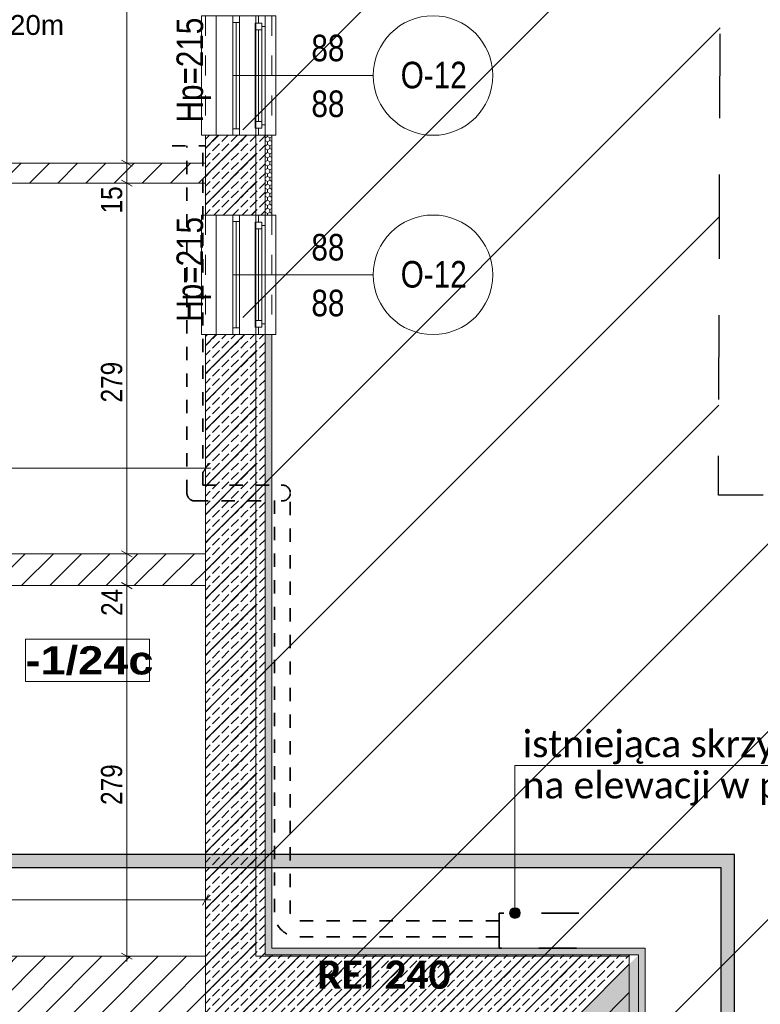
# Model space of a CAD drawing. Header units: centimetres. Extents: x 18292 to 3593338517, y 11794 to 62103.
# Tile 122 of 147: x 1796685300 to 1796685858, y 55784 to 56526. Entities that reach past the tile are written whole.
import ezdxf

# ---------------------------------------------------------------- set-up
doc = ezdxf.new("R2010")
doc.units = ezdxf.units.CM
doc.header["$MEASUREMENT"] = 0
for name, pattern in [('1 LINIA PRZERYWANA', [30, 15, -15]), ('Dashed', [56.444445, 28.222222, -28.222222]), ('Dashed-002', [20, 10, -10]), ('Long Dashed', [105.83333, 63.499999, -42.333331])]:
    doc.linetypes.add(name, pattern=pattern)
for name, color, linetype in [('410-Fundamenty', 7, 'Continuous'), ('499-Wymiary i opisy', 7, 'Continuous'), ('__PROJEKTOWANE', 7, 'Continuous'), ('__PROJEKTOWANE_WYPOSAŻENIE', 7, 'Continuous'), ('MF-NR', 7, 'Continuous'), ('MF_KRESKOWANIE', 7, 'Continuous'), ('MF_NR', 7, 'Continuous'), ('MF_OKNA', 7, 'Continuous'), ('MF_OKNA opisy', 7, 'Continuous'), ('MF_OPISY', 7, 'Continuous'), ('MF_SCIANY_KONSTR', 7, 'Continuous')]:
    doc.layers.add(name, color=color, linetype=linetype)
doc.styles.add('GENERATED_STYLE_2', font='txt')
doc.styles.add('GENERATED_STYLE_4', font='txt')
doc.styles.add('GENERATED_STYLE_5', font='txt')
doc.styles.add('GENERATED_STYLE_7', font='txt')
doc.styles.add('GENERATED_STYLE_8', font='txt')
doc.dimstyles.new('GENERATED_STYLE__1', dxfattribs={"dimtxt": 16, "dimasz": 6.08, "dimexe": 0.18, "dimexo": 0.0625, "dimgap": 0.09, "dimtad": 1, "dimtih": 1, "dimtoh": 1, "dimdec": 0, "dimzin": 0, "dimdsep": 46, "dimtxsty": 'GENERATED_STYLE_4', "dimblk": 'ARROWHEAD_2', "dimblk1": 'ARROWHEAD_2', "dimblk2": 'ARROWHEAD_2', "dimcen": 0.09, "dimse1": 1, "dimse2": 1, "dimclrd": 7, "dimclre": 7, "dimclrt": 7, "dimadec": 0, "dimazin": 0, "dimtfac": 1, "dimtdec": 4, "dimtmove": 0, "dimatfit": 3, "dimfxl": 0, "dimtolj": 1, "dimtzin": 0, "dimarcsym": 0})
doc.dimstyles.new('GENERATED_STYLE__2', dxfattribs={"dimtxt": 16, "dimasz": 6.08, "dimexe": 0.18, "dimexo": 0.0625, "dimgap": 0.09, "dimtad": 1, "dimtih": 1, "dimtoh": 1, "dimdec": 0, "dimzin": 0, "dimdsep": 46, "dimtxsty": 'GENERATED_STYLE_4', "dimblk": 'ARROWHEAD_2', "dimblk1": 'ARROWHEAD_2', "dimblk2": 'ARROWHEAD_2', "dimcen": 0.09, "dimse1": 1, "dimse2": 1, "dimclrd": 7, "dimclre": 7, "dimclrt": 7, "dimadec": 0, "dimazin": 0, "dimtfac": 1, "dimtdec": 4, "dimtmove": 2, "dimatfit": 3, "dimfxl": 0, "dimtolj": 1, "dimtzin": 0, "dimarcsym": 0})
doc.dimstyles.new('GENERATED_STYLE__4', dxfattribs={"dimtxt": 16, "dimasz": 6.08, "dimexe": 0.18, "dimexo": 0.0625, "dimgap": 0.09, "dimtad": 1, "dimdec": 0, "dimzin": 0, "dimdsep": 46, "dimtxsty": 'GENERATED_STYLE_4', "dimblk": 'ARROWHEAD_2', "dimblk1": 'ARROWHEAD_2', "dimblk2": 'ARROWHEAD_2', "dimcen": 0.09, "dimse1": 1, "dimse2": 1, "dimclrd": 7, "dimclre": 7, "dimclrt": 7, "dimadec": 0, "dimazin": 0, "dimtfac": 1, "dimtdec": 4, "dimtmove": 0, "dimatfit": 3, "dimfxl": 0, "dimtolj": 1, "dimtzin": 0, "dimarcsym": 0})
pattern_1 = [(45, (1801523908.342, 3898003.605), (-10.606601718, 10.606601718), [])]
pattern_2 = [(90, (1801523908.3422, 3898003.6053), (-3.4641016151, 0), [2, -4]), (90, (1801523906.6102, 3898006.6053), (-3.4641016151, 0), [2, -4]), (150, (1801523908.3422, 3898005.6053), (1.7320508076, 3), [2, -4]), (150, (1801523904.878, 3898005.6053), (1.7320508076, 3), [2, -4]), (210, (1801523908.3422, 3898003.6053), (-1.7320508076, 3), [2, -4]), (210, (1801523904.878, 3898003.6053), (-1.7320508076, 3), [2, -4])]
pattern_3 = [(45, (1801523908.342, 3898003.605), (-7.071067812, 7.071067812), [7.5, -2.5]), (45, (1801523908.342, 3898010.676), (-7.071067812, 7.071067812), [7.5, -2.5])]

# ---------------------------------------------------------------- blocks, each defined once
blk = doc.blocks.new('*D602', base_point=(1801523908.34, 3898003.61))
at = {"layer": '499-Wymiary i opisy', "color": 7, "linetype": 'Continuous', "lineweight": 13}
for p, q in [((1796684554.37, 55866.99), (1796684549.75, 55858.99)), ((1796684552.06, 55856.99), (1796684552.06, 55868.99)), ((1796685437.75, 55858.99), (1796685442.37, 55866.99)), ((1796685440.06, 55856.99), (1796685440.06, 55868.99)), ((1796684552.06, 55862.99), (1796685440.06, 55862.99)), ((1796685440.06, 55862.99), (1796685443.97, 55862.99))]:
    blk.add_line(p, q, dxfattribs=at)
at = {"layer": '499-Wymiary i opisy', "color": 7, "lineweight": 13, "char_height": 16, "attachment_point": 7, "style": 'GENERATED_STYLE_4'}
for s, insert in [('\\A1;{\\pql;\\fArial Narrow|b0|i0|c238|p34;24}', (1796684554.37, 55866.19)), ('\\A1;{\\pql;\\fArial Narrow|b0|i0|c238|p34;888}', (1796684990.94, 55866.19))]:
    blk.add_mtext(s, dxfattribs=dict(at, insert=insert))
blk = doc.blocks.new('ARROWHEAD_2')
at = {"color": 0, "linetype": 'Continuous', "lineweight": 0}
for p, q in [((0, 0), (-1, 0)), ((-0.38, -0.66), (0.38, 0.66))]:
    blk.add_line(p, q, dxfattribs=at)
blk = doc.blocks.new('*D632', base_point=(1801523908.34, 3898003.61))
at = {"layer": '499-Wymiary i opisy', "color": 7, "linetype": 'Continuous', "lineweight": 13}
for p, q in [((1796684860.06, 56181.79), (1796684860.06, 56193.79)), ((1796685440.06, 56181.79), (1796685440.06, 56193.79)), ((1796684862.37, 56191.79), (1796684857.75, 56183.79)), ((1796684860.06, 56187.79), (1796685440.06, 56187.79)), ((1796685437.75, 56183.79), (1796685442.37, 56191.79)), ((1796685440.06, 56187.79), (1796685443.97, 56187.79))]:
    blk.add_line(p, q, dxfattribs=at)
at = {"layer": '499-Wymiary i opisy', "color": 7, "lineweight": 13, "insert": (1796685061.57, 56190.99), "char_height": 16, "attachment_point": 7, "style": 'GENERATED_STYLE_4'}
blk.add_mtext('\\A1;{\\pql;\\fArial Narrow|b0|i0|c238|p34;580}', dxfattribs=at)
blk = doc.blocks.new('*D633', base_point=(1801523908.34, 3898003.61))
at = {"layer": '499-Wymiary i opisy', "color": 7, "linetype": 'Continuous', "lineweight": 13}
for p, q in [((1796685386.77, 56099.49), (1796685374.77, 56099.49)), ((1796685376.77, 56101.8), (1796685384.77, 56097.18)), ((1796685380.77, 55820.49), (1796685380.77, 56099.49)), ((1796685376.77, 55822.8), (1796685384.77, 55818.18)), ((1796685386.77, 55820.49), (1796685374.77, 55820.49)), ((1796685380.77, 55816.58), (1796685380.77, 55820.49))]:
    blk.add_line(p, q, dxfattribs=at)
at = {"layer": '499-Wymiary i opisy', "color": 7, "lineweight": 13, "char_height": 16, "attachment_point": 7, "rotation": 90, "style": 'GENERATED_STYLE_4'}
for s, insert in [('\\A1;{\\pql;\\fArial Narrow|b0|i0|c238|p34;24}', (1796685377.57, 56076.7)), ('\\A1;{\\pql;\\fArial Narrow|b0|i0|c238|p34;279}', (1796685377.57, 55934.39))]:
    blk.add_mtext(s, dxfattribs=dict(at, insert=insert))
blk = doc.blocks.new('*D634', base_point=(1801523908.34, 3898003.61))
at = {"layer": '499-Wymiary i opisy', "color": 7, "linetype": 'Continuous', "lineweight": 13}
for p, q in [((1796685386.77, 56123.49), (1796685374.77, 56123.49)), ((1796685376.77, 56125.8), (1796685384.77, 56121.18)), ((1796685380.77, 56099.49), (1796685380.77, 56123.49)), ((1796685386.77, 56099.49), (1796685374.77, 56099.49)), ((1796685376.77, 56101.8), (1796685384.77, 56097.18))]:
    blk.add_line(p, q, dxfattribs=at)
blk = doc.blocks.new('*D635', base_point=(1801523908.34, 3898003.61))
at = {"layer": '499-Wymiary i opisy', "color": 7, "linetype": 'Continuous', "lineweight": 13}
for p, q in [((1796685386.77, 56402.49), (1796685374.77, 56402.49)), ((1796685376.77, 56404.8), (1796685384.77, 56400.18)), ((1796685380.77, 56123.49), (1796685380.77, 56402.49)), ((1796685386.77, 56123.49), (1796685374.77, 56123.49)), ((1796685376.77, 56125.8), (1796685384.77, 56121.18))]:
    blk.add_line(p, q, dxfattribs=at)
at = {"layer": '499-Wymiary i opisy', "color": 7, "lineweight": 13, "char_height": 16, "attachment_point": 7, "rotation": 90, "style": 'GENERATED_STYLE_4'}
for s, insert in [('\\A1;{\\pql;\\fArial Narrow|b0|i0|c238|p34;15}', (1796685377.57, 56379.7)), ('\\A1;{\\pql;\\fArial Narrow|b0|i0|c238|p34;279}', (1796685377.57, 56237.39))]:
    blk.add_mtext(s, dxfattribs=dict(at, insert=insert))
blk = doc.blocks.new('*D636', base_point=(1801523908.34, 3898003.61))
at = {"layer": '499-Wymiary i opisy', "color": 7, "linetype": 'Continuous', "lineweight": 13}
for p, q in [((1796685386.77, 56417.49), (1796685374.77, 56417.49)), ((1796685376.77, 56419.8), (1796685384.77, 56415.18)), ((1796685380.77, 56402.49), (1796685380.77, 56417.49)), ((1796685386.77, 56402.49), (1796685374.77, 56402.49)), ((1796685376.77, 56404.8), (1796685384.77, 56400.18))]:
    blk.add_line(p, q, dxfattribs=at)
blk = doc.blocks.new('*D637', base_point=(1801523908.34, 3898003.61))
at = {"layer": '499-Wymiary i opisy', "color": 7, "linetype": 'Continuous', "lineweight": 13}
for p, q in [((1796685376.77, 56698.8), (1796685384.77, 56694.18)), ((1796685386.77, 56696.49), (1796685374.77, 56696.49)), ((1796685380.77, 56417.49), (1796685380.77, 56696.49)), ((1796685386.77, 56417.49), (1796685374.77, 56417.49)), ((1796685376.77, 56419.8), (1796685384.77, 56415.18))]:
    blk.add_line(p, q, dxfattribs=at)
at = {"layer": '499-Wymiary i opisy', "color": 7, "lineweight": 13, "char_height": 16, "attachment_point": 7, "rotation": 90, "style": 'GENERATED_STYLE_4'}
for s, insert in [('\\A1;{\\pql;\\fArial Narrow|b0|i0|c238|p34;24}', (1796685377.57, 56673.7)), ('\\A1;{\\pql;\\fArial Narrow|b0|i0|c238|p34;279}', (1796685377.57, 56531.39))]:
    blk.add_mtext(s, dxfattribs=dict(at, insert=insert))
blk = doc.blocks.new('*D709', base_point=(1801523908.34, 3898003.61))
at = {"layer": '499-Wymiary i opisy', "color": 7, "linetype": 'Continuous', "lineweight": 13}
for p, q in [((1796685977.11, 55826.49), (1796685977.11, 55830.41)), ((1796685983.11, 55826.49), (1796685971.11, 55826.49)), ((1796685981.11, 55824.18), (1796685973.11, 55828.8)), ((1796685977.11, 55305.64), (1796685977.11, 55826.49)), ((1796685983.11, 55305.64), (1796685971.11, 55305.64)), ((1796685973.11, 55307.95), (1796685981.11, 55303.33))]:
    blk.add_line(p, q, dxfattribs=at)
at = {"layer": '499-Wymiary i opisy', "color": 7, "lineweight": 13, "insert": (1796685973.91, 55550.71), "char_height": 16, "attachment_point": 7, "rotation": 90, "style": 'GENERATED_STYLE_4'}
blk.add_mtext('\\A1;{\\pql;\\fArial Narrow|b0|i0|c238|p34;521}', dxfattribs=at)
blk = doc.blocks.new('Okno 21')
at = {"layer": '410-Fundamenty', "color": 5, "linetype": 'Continuous', "lineweight": 13}
for p, q in [((-45, 40), (-45, 43)), ((-45, 43), (45, 43)), ((45, 43), (45, 40)), ((-45, 0), (-39.5, 0)), ((-39.5, 2.5), (-34.5, 2.5)), ((-39.5, -2.5), (-39.5, 2.5)), ((-39.5, 0), (-39.5, -2.5)), ((-34.5, 2.5), (34.5, 2.5)), ((-34.5, 2.5), (-34.5, -2.5)), ((-34.5, 2.5), (34.5, 2.5)), ((-34.5, 0), (34.5, 0)), ((34.5, -2.5), (34.5, 2.5)), ((34.5, 2.5), (39.5, 2.5)), ((39.5, 2.5), (39.5, -2.5)), ((39.5, -2.5), (39.5, 0)), ((39.5, 0), (45, 0)), ((-37, -5), (-45, -5)), ((-39.5, -2.5), (-37, -2.5)), ((-34.5, -2.5), (-39.5, -2.5)), ((-37, -2.5), (-37, -5)), ((37, -5), (-37, -5)), ((34.5, -2.5), (-34.5, -2.5)), ((39.5, -2.5), (34.5, -2.5)), ((37, -5), (37, -2.5)), ((37, -2.5), (39.5, -2.5)), ((45, -5), (37, -5)), ((-45, -10), (-45, -13)), ((-45, -13), (45, -13)), ((45, -13), (45, -10))]:
    blk.add_line(p, q, dxfattribs=at)
at = {"layer": '410-Fundamenty', "color": 5, "linetype": '1 LINIA PRZERYWANA', "lineweight": 13}
for p, q in [((-45, 40), (45, 40)), ((-45, -10), (45, -10))]:
    blk.add_line(p, q, dxfattribs=at)
at = {"layer": '410-Fundamenty', "color": 7, "linetype": 'Continuous', "lineweight": 13}
for p, q in [((-45, 15), (-45, 40)), ((45, 15), (45, 40)), ((-45, 10), (-45, 15)), ((45, 10), (45, 15)), ((-45, 0), (-45, 10)), ((45, 0), (45, 10)), ((-45, -5), (-45, 0)), ((-45, -5), (-45, 0)), ((45, -5), (45, 0)), ((45, -5), (45, 0)), ((-45, -10), (-45, -5)), ((45, -10), (45, -5))]:
    blk.add_line(p, q, dxfattribs=at)

msp = doc.modelspace()

# ---------------------------------------------------------------- hatches: boundary and pattern name
at = {"layer": '410-Fundamenty', "linetype": 'Continuous', "lineweight": 0, "true_color": 0x000000}
h = msp.add_hatch(dxfattribs=at)
h.set_pattern_fill('beton_000c', color=18, style=0, pattern_type=2)
h.set_pattern_definition(pattern_3)
h.paths.add_polyline_path([(1796685440.06, 56378.49), (1796685465.06, 56378.49), (1796685465.06, 56438.49), (1796685440.06, 56438.49)])
h = msp.add_hatch(dxfattribs=at)
h.set_pattern_fill('beton_000c', color=18, style=0, pattern_type=2)
h.set_pattern_definition(pattern_3)
h.paths.add_polyline_path([(1796685470.06, 56438.49), (1796685465.06, 56438.49), (1796685465.06, 56378.49), (1796685470.06, 56378.49)])
h = msp.add_hatch(dxfattribs=at)
h.set_pattern_fill('beton_000c', color=18, style=0, pattern_type=2)
h.set_pattern_definition(pattern_3)
h.paths.add_polyline_path([(1796685485.06, 56438.49), (1796685470.06, 56438.49), (1796685470.06, 56378.49), (1796685485.06, 56378.49)])
h = msp.add_hatch(dxfattribs=at)
h.set_pattern_fill('Styropian_000c', color=18, style=0, pattern_type=2)
h.set_pattern_definition(pattern_2)
h.paths.add_polyline_path([(1796685485.06, 56378.49), (1796685490.06, 56378.49), (1796685490.06, 56438.49), (1796685485.06, 56438.49)])
h = msp.add_hatch(dxfattribs=at)
h.set_pattern_fill('beton_000c', color=18, style=0, pattern_type=2)
h.set_pattern_definition(pattern_3)
h.paths.add_polyline_path([(1796685440.06, 55776.49), (1796685465.06, 55801.49), (1796685465.06, 56288.49), (1796685440.06, 56288.49)])
h = msp.add_hatch(dxfattribs=at)
h.set_pattern_fill('beton_000c', color=18, style=0, pattern_type=2)
h.set_pattern_definition(pattern_3)
h.paths.add_polyline_path([(1796685465.06, 56288.49), (1796685465.06, 55801.49), (1796685470.06, 55806.49), (1796685470.06, 56288.49)])
h = msp.add_hatch(dxfattribs=at)
h.set_pattern_fill('beton_000c', color=18, style=0, pattern_type=2)
h.set_pattern_definition(pattern_3)
h.paths.add_polyline_path([(1796685470.06, 56288.49), (1796685470.06, 55806.49), (1796685485.06, 55821.49), (1796685485.06, 56288.49)])
h = msp.add_hatch(dxfattribs=at)
h.set_pattern_fill('Styropian_000c', color=18, style=0, pattern_type=2)
h.set_pattern_definition(pattern_2)
h.paths.add_polyline_path([(1796685485.06, 56288.49), (1796685485.06, 55821.49), (1796685490.06, 55826.49), (1796685490.06, 56288.49)])
h = msp.add_hatch(dxfattribs=at)
h.set_pattern_fill('Styropian_000c', color=18, style=0, pattern_type=2)
h.set_pattern_definition(pattern_2)
h.paths.add_polyline_path([(1796685771.06, 55826.49), (1796685490.06, 55826.49), (1796685485.06, 55821.49), (1796685766.06, 55821.49)])
h = msp.add_hatch(dxfattribs=at)
h.set_pattern_fill('Styropian_000c', color=18, style=0, pattern_type=2)
h.set_pattern_definition(pattern_2)
h.paths.add_polyline_path([(1796685771.06, 54595.49), (1796685771.06, 55826.49), (1796685766.06, 55821.49), (1796685766.06, 54600.49)])
h = msp.add_hatch(dxfattribs=at)
h.set_pattern_fill('beton_000c', color=18, style=0, pattern_type=2)
h.set_pattern_definition(pattern_3)
h.paths.add_polyline_path([(1796685766.06, 55821.49), (1796685485.06, 55821.49), (1796685470.06, 55806.49), (1796685751.06, 55806.49)])
h = msp.add_hatch(dxfattribs=at)
h.set_pattern_fill('beton_000c', color=18, style=0, pattern_type=2)
h.set_pattern_definition(pattern_3)
h.paths.add_polyline_path([(1796685766.06, 54600.49), (1796685766.06, 55821.49), (1796685751.06, 55806.49), (1796685751.06, 54615.49)])
h = msp.add_hatch(dxfattribs=at)
h.set_pattern_fill('beton_000c', color=18, style=0, pattern_type=2)
h.set_pattern_definition(pattern_3)
h.paths.add_polyline_path([(1796685746.06, 55801.49), (1796685465.06, 55801.49), (1796685440.06, 55776.49), (1796685721.06, 55776.49)])
h = msp.add_hatch(dxfattribs=at)
h.set_pattern_fill('beton_000c', color=18, style=0, pattern_type=2)
h.set_pattern_definition(pattern_3)
h.paths.add_polyline_path([(1796685751.06, 55806.49), (1796685470.06, 55806.49), (1796685465.06, 55801.49), (1796685746.06, 55801.49)])
h = msp.add_hatch(dxfattribs=at)
h.set_pattern_fill('beton_000c', color=18, style=0, pattern_type=2)
h.set_pattern_definition(pattern_3)
h.paths.add_polyline_path([(1796685746.06, 54620.49), (1796685746.06, 55801.49), (1796685721.06, 55776.49), (1796685721.06, 54645.49)])
h = msp.add_hatch(dxfattribs=at)
h.set_pattern_fill('beton_000c', color=18, style=0, pattern_type=2)
h.set_pattern_definition(pattern_3)
h.paths.add_polyline_path([(1796685751.06, 54615.49), (1796685751.06, 55806.49), (1796685746.06, 55801.49), (1796685746.06, 54620.49)])
at = {"layer": '__PROJEKTOWANE', "linetype": 'Continuous', "lineweight": 13}
h = msp.add_hatch(dxfattribs=at)
h.set_pattern_fill('Bloczki_ceramiczne_kopia_DF', color=150, style=0, pattern_type=2)
h.set_pattern_definition([(45, (1801523908.34, 3898003.61), (-70.7106781, 70.7106781), [])])
h.paths.add_polyline_path([(1796685449.06, 54617.49), (1796685749.06, 54617.49), (1796685749.06, 55810.49), (1796685468.06, 55810.49), (1796685468.06, 56706.54), (1796685828.15, 56706.54), (1796685826.23, 56167.49), (1796686106.06, 56167.49), (1796686106.06, 54260.49), (1796685806.06, 54260.49), (1796685806.06, 53759.49), (1796683867.06, 53759.49), (1796683867.06, 54560.49), (1796683568.09, 54560.49), (1796683567.07, 55446.69), (1796681848.25, 55446.61), (1796681848.25, 55792.49), (1796683924.06, 55792.49), (1796683924.06, 54917.49), (1796684224.06, 54917.49), (1796684224.06, 54116.49), (1796685449.06, 54116.49)])
at = {"layer": '__PROJEKTOWANE', "linetype": 'Continuous', "lineweight": 25}
h = msp.add_hatch(color=230, dxfattribs=at)
h.paths.add_polyline_path([(1796683649.02, 56613.92), (1796683649.02, 54825.65), (1796684125.59, 54825.65), (1796684125.59, 54038.82), (1796684556.51, 54038.82), (1796684556.51, 53475.15), (1796685205.88, 53475.15), (1796685205.88, 54038.82), (1796685545.98, 54038.82), (1796685545.98, 54541.02), (1796685838.17, 54541.02), (1796685838.17, 55897.12), (1796684573.27, 55897.12), (1796684573.27, 56613.92)])
h.paths.add_polyline_path([(1796684566.51, 53485.15), (1796684566.51, 54048.82), (1796684135.59, 54048.82), (1796684135.59, 54835.65), (1796683659.02, 54835.65), (1796683659.02, 56603.92), (1796684563.27, 56603.92), (1796684563.27, 55887.12), (1796685828.17, 55887.12), (1796685828.17, 54551.02), (1796685535.98, 54551.02), (1796685535.98, 54048.82), (1796685195.88, 54048.82), (1796685195.88, 53485.15)], flags=0)
at = {"layer": '__PROJEKTOWANE', "linetype": 'Continuous', "lineweight": 13}
msp.add_hatch(color=150, dxfattribs=at).paths.add_polyline_path([(1796685668.99, 55852.99), (1796685669.29, 55851.46), (1796685670.16, 55850.16), (1796685671.46, 55849.29), (1796685672.99, 55848.99), (1796685674.52, 55849.29), (1796685675.82, 55850.16), (1796685676.68, 55851.46), (1796685676.99, 55852.99), (1796685676.68, 55854.52), (1796685675.82, 55855.82), (1796685674.52, 55856.68), (1796685672.99, 55856.99), (1796685671.46, 55856.68), (1796685670.16, 55855.82), (1796685669.29, 55854.52)])
at = {"layer": 'MF_KRESKOWANIE', "linetype": 'Continuous', "lineweight": 13}
h = msp.add_hatch(dxfattribs=at)
h.set_pattern_fill('bloczki_ceramiczne_000c', color=250, style=0, pattern_type=2)
h.set_pattern_definition(pattern_1)
h.paths.add_polyline_path([(1796685440.06, 56099.49), (1796685440.06, 56123.49), (1796685137.06, 56123.49), (1796684860.06, 56123.49), (1796684860.06, 56241.49), (1796685254.06, 56241.49), (1796685254.06, 56402.49), (1796685440.06, 56402.49), (1796685440.06, 56417.49), (1796685239.06, 56417.49), (1796685094.56, 56417.49), (1796685094.56, 56395.49), (1796685239.06, 56395.49), (1796685239.06, 56256.49), (1796684860.06, 56256.49), (1796684860.06, 56446.49), (1796684836.06, 56446.49), (1796684836.06, 56099.49)])
h = msp.add_hatch(dxfattribs=at)
h.set_pattern_fill('bloczki_ceramiczne_000c', color=250, style=0, pattern_type=2)
h.set_pattern_definition(pattern_1)
h.paths.add_polyline_path([(1796685440.06, 56438.49), (1796685440.06, 56378.49), (1796685478.06, 56378.49), (1796685478.06, 56438.49)])
h = msp.add_hatch(dxfattribs=at)
h.set_pattern_fill('bloczki_ceramiczne_000c', color=250, style=0, pattern_type=2)
h.set_pattern_definition(pattern_1)
h.paths.add_polyline_path([(1796685478.06, 56123.49), (1796685478.06, 56288.49), (1796685440.06, 56288.49), (1796685440.06, 56123.49), (1796685440.06, 55843.49), (1796685440.06, 55820.49), (1796685478.06, 55820.49), (1796685478.06, 55843.49), (1796685478.06, 56083.49)])
h = msp.add_hatch(dxfattribs=at)
h.set_pattern_fill('bloczki_ceramiczne_000c', color=250, style=0, pattern_type=2)
h.set_pattern_definition(pattern_1)
h.paths.add_polyline_path([(1796683914.06, 54907.49), (1796684214.06, 54907.49), (1796684214.06, 54896.49), (1796684214.06, 54735.49), (1796684214.06, 54106.49), (1796684282.06, 54106.49), (1796684590.06, 54106.49), (1796684590.06, 53966.49), (1796684632.06, 53966.49), (1796684913.74, 53966.49), (1796684913.74, 53894.49), (1796684913.74, 53558.49), (1796685083.74, 53558.49), (1796685083.74, 53894.49), (1796685083.74, 53966.49), (1796685083.74, 54106.49), (1796685459.06, 54106.49), (1796685459.06, 54607.49), (1796685759.06, 54607.49), (1796685759.06, 54660.49), (1796685759.06, 55820.49), (1796685440.06, 55820.49), (1796684664.06, 55820.49), (1796684664.06, 55776.49), (1796684735.06, 55776.49), (1796684735.06, 55556.49), (1796684668.06, 55556.49), (1796684658.06, 55556.49), (1796684658.06, 55514.49), (1796684878.06, 55514.49), (1796684878.06, 55556.49), (1796684777.06, 55556.49), (1796684777.06, 55776.49), (1796685115.06, 55776.49), (1796685115.06, 55556.49), (1796684958.06, 55556.49), (1796684958.06, 55514.49), (1796685157.06, 55514.49), (1796685157.06, 55776.49), (1796685421.06, 55776.49), (1796685721.06, 55776.49), (1796685721.06, 55234.49), (1796685421.06, 55234.49), (1796685157.06, 55234.49), (1796685157.06, 55434.49), (1796685115.06, 55434.49), (1796685115.06, 55393.49), (1796685115.06, 55026.49), (1796685157.06, 55026.49), (1796685157.06, 55192.49), (1796685721.06, 55192.49), (1796685721.06, 54645.49), (1796685457.06, 54645.49), (1796685457.06, 54735.49), (1796685457.06, 54747.49), (1796685157.06, 54747.49), (1796685157.06, 54934.49), (1796685115.06, 54934.49), (1796685115.06, 54747.49), (1796685115.06, 54705.49), (1796685421.06, 54705.49), (1796685421.06, 54144.49), (1796685019.06, 54144.49), (1796685019.06, 54705.49), (1796685023.06, 54705.49), (1796685023.06, 54747.49), (1796684925.06, 54747.49), (1796684925.06, 54705.49), (1796684977.06, 54705.49), (1796684977.06, 54290.49), (1796684952.06, 54290.49), (1796684967.06, 54248.49), (1796684977.06, 54248.49), (1796684977.06, 54144.49), (1796684797.06, 54144.49), (1796684797.06, 54147.49), (1796684755.06, 54147.49), (1796684755.06, 54144.49), (1796684742.06, 54144.49), (1796684742.06, 54106.49), (1796685045.74, 54106.49), (1796685045.74, 54008.49), (1796685045.74, 53894.49), (1796685045.39, 53894.49), (1796685045.39, 53600.49), (1796684955.74, 53600.49), (1796684955.74, 53894.49), (1796684955.74, 53983.49), (1796684930.74, 54008.49), (1796684632.06, 54008.49), (1796684632.06, 54106.49), (1796684682.06, 54106.49), (1796684682.06, 54144.49), (1796684632.06, 54144.49), (1796684632.06, 54159.49), (1796684590.06, 54159.49), (1796684590.06, 54144.49), (1796684252.06, 54144.49), (1796684252.06, 54705.49), (1796684392.06, 54705.49), (1796684392.06, 54747.49), (1796684252.06, 54747.49), (1796684252.06, 54907.49), (1796684516.06, 54907.49), (1796684516.06, 54871.49), (1796684558.06, 54871.49), (1796684558.06, 55099.49), (1796684516.06, 55099.49), (1796684516.06, 54945.49), (1796684262.06, 54945.49), (1796683952.06, 54945.49), (1796683952.06, 55790.1), (1796684414.6, 55790.44), (1796684414.74, 55820.49), (1796683952.06, 55820.49), (1796683928.06, 55782.49), (1796683914.06, 55782.49), (1796683914.06, 54945.49)])

# ---------------------------------------------------------------- linework, layer by layer
at = {"layer": '410-Fundamenty', "color": 7, "linetype": 'Continuous', "lineweight": 13}
for p, q in [((1796685465.06, 56438.49), (1796685440.06, 56438.49)), ((1796685470.06, 56438.49), (1796685465.06, 56438.49)), ((1796685480.06, 56438.49), (1796685470.06, 56438.49)), ((1796685485.06, 56438.49), (1796685480.06, 56438.49)), ((1796685485.06, 56378.49), (1796685485.06, 56438.49)), ((1796685490.06, 56438.49), (1796685485.06, 56438.49)), ((1796685465.06, 56378.49), (1796685440.06, 56378.49)), ((1796685470.06, 56378.49), (1796685465.06, 56378.49)), ((1796685480.06, 56378.49), (1796685470.06, 56378.49)), ((1796685485.06, 56378.49), (1796685480.06, 56378.49)), ((1796685490.06, 56378.49), (1796685485.06, 56378.49)), ((1796685465.06, 56288.49), (1796685440.06, 56288.49)), ((1796685470.06, 56288.49), (1796685465.06, 56288.49)), ((1796685480.06, 56288.49), (1796685470.06, 56288.49)), ((1796685485.06, 56288.49), (1796685480.06, 56288.49)), ((1796685485.06, 55821.49), (1796685485.06, 56288.49)), ((1796685490.06, 56288.49), (1796685485.06, 56288.49)), ((1796685766.06, 55821.49), (1796685485.06, 55821.49)), ((1796685766.06, 54600.49), (1796685766.06, 55821.49))]:
    msp.add_line(p, q, dxfattribs=at)
at = {"layer": '410-Fundamenty', "color": 7, "linetype": 'Continuous', "lineweight": 13, "flags": 128}
for points in [[(1796685440.06, 56438.49), (1796685440.06, 56378.49)], [(1796685490.06, 56378.49), (1796685490.06, 56438.49)], [(1796685440.06, 56288.49), (1796685440.06, 55776.49)], [(1796685490.06, 55826.49), (1796685490.06, 56288.49)], [(1796685771.06, 55826.49), (1796685490.06, 55826.49)], [(1796685771.06, 54595.49), (1796685771.06, 55826.49)]]:
    msp.add_lwpolyline(points, dxfattribs=at)
at = {"layer": '__PROJEKTOWANE', "color": 150, "linetype": 'Continuous', "lineweight": 13}
for p, q in [((1796685672.99, 55964.07), (1796685672.99, 55856.99)), ((1796686077.82, 55964.07), (1796685672.99, 55964.07))]:
    msp.add_line(p, q, dxfattribs=at)
at = {"layer": '__PROJEKTOWANE', "color": 7, "linetype": 'Long Dashed', "lineweight": 25, "flags": 128}
msp.add_lwpolyline([(1796683565.15, 55446.62), (1796683568.19, 54560.49), (1796683867.06, 54560.49), (1796683867.06, 53759.49), (1796685806.06, 53759.49), (1796685806.06, 54260.49), (1796686106.06, 54260.49), (1796686106.06, 56167.49), (1796685826.23, 56167.49), (1796685828.05, 56678.32)], dxfattribs=at)
at = {"layer": '__PROJEKTOWANE', "color": 230, "linetype": 'Continuous', "lineweight": 25, "flags": 128}
for points in [[(1796684556.51, 53475.15), (1796685205.88, 53475.15), (1796685205.88, 54038.82), (1796685545.98, 54038.82), (1796685545.98, 54541.02), (1796685838.17, 54541.02), (1796685838.17, 55897.12), (1796684573.27, 55897.12), (1796684573.27, 56613.92), (1796683649.05, 56613.92), (1796683649.05, 54825.65), (1796684125.59, 54825.65), (1796684125.59, 54038.82), (1796684556.51, 54038.82)], [(1796684566.51, 53485.15), (1796685195.88, 53485.15), (1796685195.88, 54048.82), (1796685535.98, 54048.82), (1796685535.98, 54551.02), (1796685828.17, 54551.02), (1796685828.17, 55887.12), (1796684563.27, 55887.12), (1796684563.27, 56603.92), (1796683659.02, 56603.92), (1796683659.02, 54835.65), (1796684135.59, 54835.65), (1796684135.59, 54048.82), (1796684566.51, 54048.82)]]:
    msp.add_lwpolyline(points, close=True, dxfattribs=at)
at = {"layer": '__PROJEKTOWANE', "color": 150, "linetype": 'Continuous', "lineweight": 13}
msp.add_circle((1796685672.99, 55852.99), 4, dxfattribs=at)
at = {"layer": '__PROJEKTOWANE_WYPOSAŻENIE', "color": 30, "linetype": 'Dashed-002', "lineweight": 35, "flags": 128}
for points in [[(1796685415.02, 56430.65), (1796685440.07, 56430.65)], [(1796685426.06, 56169.24), (1796685426.06, 56430.65)], [(1796685438.06, 56175.2), (1796685438.06, 56430.65)], [(1796685438.06, 56175.2), (1796685497.9, 56175.2)], [(1796685432.06, 56163.2), (1796685491.9, 56163.2)]]:
    msp.add_lwpolyline(points, dxfattribs=at)
for points in [[(1796685503.9, 56169.55, 0.942505), (1796685491.9, 56169.55)], [(1796685426.06, 56169.24, 0.396985), (1796685431.71, 56163.24)], [(1796685661.06, 55835.13), (1796685509.32, 55835.13, -0.39971), (1796685491.9, 55852.55), (1796685491.9, 56169.55)], [(1796685503.9, 56168.86, -0.942505), (1796685491.9, 56168.86)], [(1796685661.06, 55847.13), (1796685509.51, 55847.13, -0.388994), (1796685503.9, 55852.74), (1796685503.9, 56169.55)]]:
    msp.add_lwpolyline(points, format="xyb", dxfattribs=at)
at = {"layer": '__PROJEKTOWANE_WYPOSAŻENIE', "color": 30, "linetype": 'Dashed', "lineweight": 35, "flags": 128}
msp.add_lwpolyline([(1796685661.06, 55852.99), (1796685661.06, 55826.49), (1796685721.06, 55826.49), (1796685721.06, 55852.99)], close=True, dxfattribs=at)
at = {"layer": 'MF-NR', "color": 7, "linetype": 'Continuous', "lineweight": 13}
for p, q in [((1796685304.6, 56059.11), (1796685397.94, 56059.11)), ((1796685304.6, 56027.21), (1796685304.6, 56059.11)), ((1796685397.94, 56059.11), (1796685397.94, 56027.21))]:
    msp.add_line(p, q, dxfattribs=at)
at = {"layer": 'MF-NR', "color": 7, "linetype": 'Continuous', "lineweight": 13, "flags": 128}
msp.add_lwpolyline([(1796685397.94, 56027.21), (1796685304.6, 56027.21)], dxfattribs=at)
at = {"layer": 'MF_OKNA', "color": 7, "linetype": 'Continuous', "lineweight": 13}
for p, q in [((1796685448.06, 56528.49), (1796685448.06, 56438.49)), ((1796685460.56, 56528.49), (1796685460.56, 56523.49)), ((1796685465.56, 56523.49), (1796685465.56, 56528.49)), ((1796685478.06, 56528.49), (1796685478.06, 56438.49)), ((1796685460.56, 56523.49), (1796685465.56, 56523.49)), ((1796685460.56, 56523.49), (1796685460.56, 56443.49)), ((1796685463.06, 56443.49), (1796685463.06, 56523.49)), ((1796685465.56, 56523.49), (1796685465.56, 56443.49)), ((1796685460.56, 56438.49), (1796685460.56, 56443.49)), ((1796685460.56, 56443.49), (1796685465.56, 56443.49)), ((1796685463.06, 56438.49), (1796685460.56, 56438.49)), ((1796685465.56, 56438.49), (1796685460.56, 56438.49)), ((1796685465.56, 56443.49), (1796685465.56, 56438.49)), ((1796685448.06, 56378.49), (1796685448.06, 56288.49)), ((1796685463.06, 56378.49), (1796685460.56, 56378.49)), ((1796685460.56, 56378.49), (1796685460.56, 56373.49)), ((1796685465.56, 56378.49), (1796685460.56, 56378.49)), ((1796685465.56, 56373.49), (1796685465.56, 56378.49)), ((1796685478.06, 56378.49), (1796685478.06, 56288.49)), ((1796685460.56, 56373.49), (1796685465.56, 56373.49)), ((1796685460.56, 56373.49), (1796685460.56, 56293.49)), ((1796685463.06, 56293.49), (1796685463.06, 56373.49)), ((1796685465.56, 56373.49), (1796685465.56, 56293.49)), ((1796685460.56, 56288.49), (1796685460.56, 56293.49)), ((1796685460.56, 56293.49), (1796685465.56, 56293.49)), ((1796685465.56, 56293.49), (1796685465.56, 56288.49)), ((1796685463.06, 56288.49), (1796685460.56, 56288.49)), ((1796685465.56, 56288.49), (1796685460.56, 56288.49))]:
    msp.add_line(p, q, dxfattribs=at)
at = {"layer": 'MF_OKNA opisy', "color": 7, "linetype": 'Continuous', "lineweight": 13}
for p, q in [((1796685460.56, 56483.49), (1796685566.36, 56483.49)), ((1796685460.56, 56333.49), (1796685566.36, 56333.49))]:
    msp.add_line(p, q, dxfattribs=at)
for centre in [(1796685611.36, 56483.49), (1796685611.36, 56333.49)]:
    msp.add_circle(centre, 45, dxfattribs=at)
at = {"layer": 'MF_SCIANY_KONSTR', "color": 7, "linetype": 'Continuous', "lineweight": 13}
for p, q in [((1796685440.06, 56378.49), (1796685440.06, 56438.49)), ((1796685440.06, 56438.49), (1796685440.06, 56378.49)), ((1796685440.06, 56438.49), (1796685478.06, 56438.49)), ((1796685478.06, 56378.49), (1796685478.06, 56438.49)), ((1796685478.06, 56438.49), (1796685478.06, 56378.49)), ((1796685440.06, 56417.49), (1796685239.06, 56417.49)), ((1796685338.56, 56417.49), (1796685440.06, 56417.49)), ((1796685254.06, 56402.49), (1796685440.06, 56402.49)), ((1796685440.06, 56378.49), (1796685478.06, 56378.49)), ((1796685440.06, 56123.49), (1796685440.06, 56288.49)), ((1796685440.06, 56288.49), (1796685440.06, 56123.49)), ((1796685440.06, 56288.49), (1796685478.06, 56288.49)), ((1796685478.06, 56288.49), (1796685478.06, 56123.49)), ((1796685478.06, 56243.49), (1796685478.06, 56273.49)), ((1796685137.06, 56123.49), (1796685440.06, 56123.49)), ((1796685478.06, 56083.49), (1796685478.06, 56123.49)), ((1796685478.06, 56113.49), (1796685478.06, 55843.49)), ((1796684836.06, 56099.49), (1796685440.06, 56099.49)), ((1796685440.06, 56099.49), (1796685440.06, 56083.49)), ((1796685440.06, 56099.49), (1796685440.06, 55843.49)), ((1796685440.06, 55820.49), (1796685440.06, 55843.49)), ((1796685478.06, 55843.49), (1796685478.06, 55820.49)), ((1796684664.06, 55820.49), (1796685440.06, 55820.49)), ((1796685421.06, 55820.49), (1796685440.06, 55820.49)), ((1796685478.06, 55820.49), (1796685759.06, 55820.49)), ((1796685759.06, 54660.49), (1796685759.06, 55820.49))]:
    msp.add_line(p, q, dxfattribs=at)

# ---------------------------------------------------------------- block references
at = {"layer": '410-Fundamenty', "color": 7, "linetype": 'Continuous', "lineweight": 13, "xscale": -1, "zscale": 100, "rotation": 90}
for p in [(1796685480.06, 56483.49), (1796685480.06, 56333.49)]:
    msp.add_blockref('Okno 21', p, dxfattribs=at)

# ---------------------------------------------------------------- texts
at = {"layer": '__PROJEKTOWANE', "color": 150, "linetype": 'Continuous', "lineweight": 13, "insert": (1796685678.81, 55933.94), "char_height": 20, "attachment_point": 7, "line_spacing_factor": 0.931279, "style": 'GENERATED_STYLE_7'}
msp.add_mtext('\\A1;{\\pql;\\fCalibri Light|b0|i0|c238|p34;istniejąca skrzynka  gazowa\\P\\pql;\\fCalibri Light|b0|i0|c238|p34;na elewacji w poziomie parteru }', dxfattribs=at)
at = {"layer": '__PROJEKTOWANE', "color": 1, "linetype": 'Continuous', "lineweight": 13, "insert": (1796685524.07, 55795.75), "char_height": 21.2625, "attachment_point": 7, "style": 'GENERATED_STYLE_8'}
msp.add_mtext('\\A1;{\\pql;\\fCalibri Light|b1|i0|c238|p34;REI 240}', dxfattribs=at)
at = {"layer": 'MF_NR', "color": 7, "linetype": 'Continuous', "lineweight": 13, "insert": (1796685304.51, 56031.99), "char_height": 21.2625, "attachment_point": 7, "style": 'GENERATED_STYLE_5'}
msp.add_mtext('\\A1;{\\pql;\\fArial Black|b0|i0|c238|p38;-1/24c}', dxfattribs=at)
at = {"layer": 'MF_OKNA opisy', "color": 7, "linetype": 'Continuous', "lineweight": 13, "char_height": 20, "attachment_point": 4, "rotation": 90, "style": 'GENERATED_STYLE_2'}
for insert in [(1796685431.25, 56448.15), (1796685431.25, 56298.15)]:
    msp.add_mtext('\\A1;{\\W0.800000x;\\pql;\\fArial|b0|i0|c238|p38;Hp=215}', dxfattribs=dict(at, insert=insert))
at = {"layer": 'MF_OKNA opisy', "color": 7, "linetype": 'Continuous', "lineweight": 13, "char_height": 20, "attachment_point": 4, "style": 'GENERATED_STYLE_2'}
for s, insert in [('\\A1;{\\W0.800000x;\\pql;\\fArial|b0|i0|c238|p38;88}', (1796685519.77, 56504.09)), ('\\A1;{\\W0.800000x;\\pql;\\fArial|b0|i0|c238|p38;O-12}', (1796685587.01, 56483.72)), ('\\A1;{\\W0.800000x;\\pql;\\fArial|b0|i0|c238|p38;88}', (1796685519.77, 56462.09)), ('\\A1;{\\W0.800000x;\\pql;\\fArial|b0|i0|c238|p38;88}', (1796685519.77, 56354.09)), ('\\A1;{\\W0.800000x;\\pql;\\fArial|b0|i0|c238|p38;O-12}', (1796685587.01, 56333.72)), ('\\A1;{\\W0.800000x;\\pql;\\fArial|b0|i0|c238|p38;88}', (1796685519.77, 56312.09))]:
    msp.add_mtext(s, dxfattribs=dict(at, insert=insert))
at = {"layer": 'MF_OPISY', "color": 7, "linetype": 'Continuous', "lineweight": 13, "insert": (1796685290.8, 56529.06), "char_height": 15, "attachment_point": 2, "style": 'GENERATED_STYLE_2'}
msp.add_mtext('\\A1;{\\pqc;\\fArial|b0|i0|c238|p38;H=3,20m}', dxfattribs=at)

# ---------------------------------------------------------------- dimensions: what is measured, and where the dimension line sits
at = {"layer": '499-Wymiary i opisy', "color": 7, "linetype": 'Continuous', "lineweight": 13}
for base, p1, p2, picture, middle in [((1796685380.77, 56696.49), (1796685440.06, 56417.49), (1796685440.06, 56696.49), '*D637', (1796685369.57, 56549.69)), ((1796685380.77, 56417.49), (1796685440.06, 56402.49), (1796685440.06, 56417.49), '*D636', (1796685369.57, 56391.9)), ((1796685380.77, 56402.49), (1796685440.06, 56123.49), (1796685440.06, 56402.49), '*D635', (1796685369.57, 56255.69)), ((1796685380.77, 56123.49), (1796685440.06, 56099.49), (1796685440.06, 56123.49), '*D634', (1796685369.57, 56088.9)), ((1796685380.77, 56099.49), (1796685440.06, 55820.49), (1796685440.06, 56099.49), '*D633', (1796685369.57, 55952.69)), ((1796685977.11, 55826.49), (1796686175.47, 55305.64), (1796685771.06, 55826.49), '*D709', (1796685965.91, 55569))]:
    dim = msp.add_linear_dim(base=base, p1=p1, p2=p2, angle=90, dimstyle='GENERATED_STYLE__4', dxfattribs=at)
    dim.commit()
    dim.dimension.update_dxf_attribs({"geometry": picture, "text_midpoint": middle, "dimtype": 160, "text_rotation": 90})
for base, p1, p2, dimstyle, picture, middle in [((1796685440.06, 56187.79), (1796684860.06, 56123.49), (1796685440.06, 56123.49), 'GENERATED_STYLE__2', '*D632', (1796685079.87, 56198.99)), ((1796685440.06, 55862.99), (1796684552.06, 55820.49), (1796685440.06, 55820.49), 'GENERATED_STYLE__1', '*D602', (1796685009.23, 55874.19))]:
    dim = msp.add_linear_dim(base=base, p1=p1, p2=p2, dimstyle=dimstyle, dxfattribs=at)
    dim.commit()
    dim.dimension.update_dxf_attribs({"geometry": picture, "text_midpoint": middle, "dimtype": 160})

doc.saveas('drawing.dxf')
